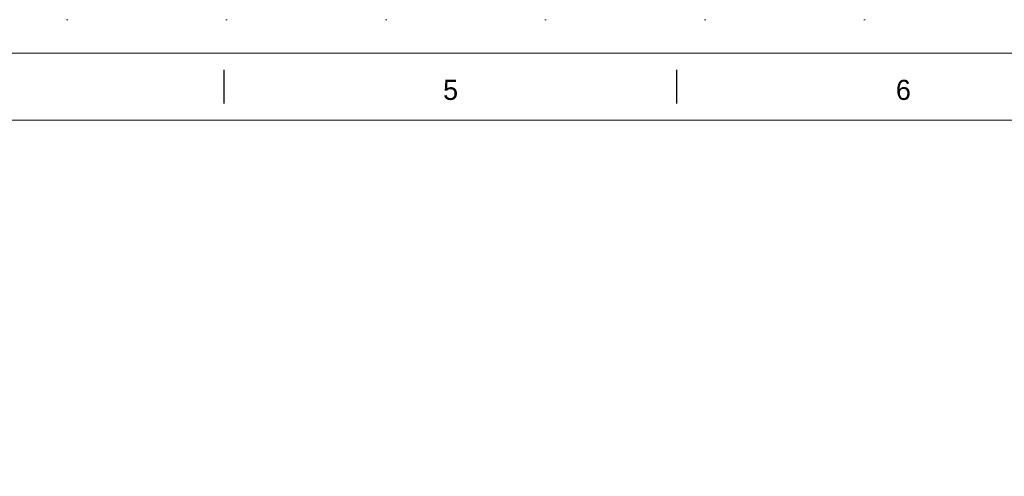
# Model space of a CAD drawing. Header units: millimetres. Extents: x 11264 to 19674, y -752784 to -746844.
# Tile 25 of 56: x 13812 to 15281, y -747526 to -746844. Entities that reach past the tile are written whole.
import ezdxf

# ---------------------------------------------------------------- set-up
doc = ezdxf.new("R2010")
doc.units = ezdxf.units.MM
doc.header["$MEASUREMENT"] = 0
doc.linetypes.add('DGN Style 1', pattern=[238.072395, 0.396127, -237.676268])
doc.styles.add('Style-ENGINEERING', font='ENGINEERING.shx')

# ---------------------------------------------------------------- blocks, each defined once
blk = doc.blocks.new('*U59')
for p, q in [((-135.21, 284.53), (-135.21, 289.53)), ((-67.63, 284.53), (-67.63, 289.53))]:
    blk.add_line(p, q)
at = {"color": 7, "linetype": 'Continuous', "lineweight": 0, "flags": 128}
blk.add_lwpolyline([(-415.55, 292.03), (415.45, 292.03), (415.45, -291.97), (-415.55, -291.97), (-415.55, 292.03)], close=True, dxfattribs=at)
at = {"color": 7, "linetype": 'Continuous', "lineweight": 13, "flags": 128}
blk.add_lwpolyline([(-405.55, 282.03), (405.45, 282.03), (405.45, -281.97), (-405.55, -281.97), (-405.55, 282.03)], close=True, dxfattribs=at)
at = {"char_height": 3, "attachment_point": 5, "line_spacing_factor": 1.2, "style": 'Style-ENGINEERING'}
for s, insert in [('5', (-101.42, 286.53)), ('6', (-33.84, 286.53))]:
    blk.add_mtext(s, dxfattribs=dict(at, insert=insert))
blk = doc.blocks.new('*U58')
at = {"color": 7, "linetype": 'DGN Style 1', "lineweight": 0, "flags": 128}
blk.add_lwpolyline([(-4205.01, 2969.95), (4204.99, 2969.95), (4204.99, -2970.05), (-4205.01, -2970.05), (-4205.01, 2969.95)], close=True, dxfattribs=at)
at = {"xscale": 9.999999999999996, "yscale": 9.999999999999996, "zscale": 9.999999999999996}
blk.add_blockref('*U59', (0.46, -0.35), dxfattribs=at)

msp = doc.modelspace()

# ---------------------------------------------------------------- block references
at = {"color": 7, "linetype": 'DGN Style 1', "lineweight": 0}
msp.add_blockref('*U58', (15468.65, -749814.35), dxfattribs=at)

doc.saveas('drawing.dxf')
